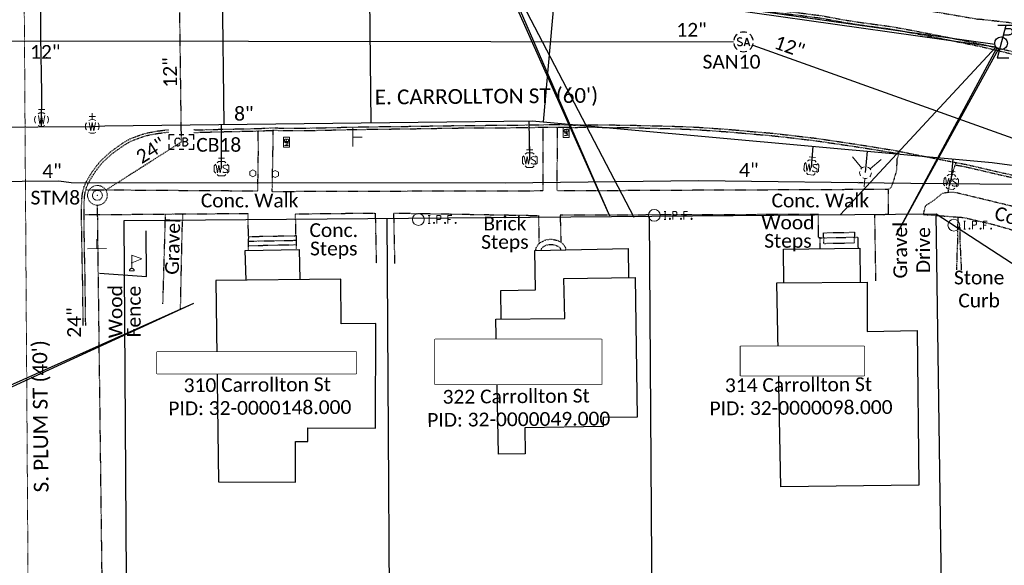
# Model space of a CAD drawing. Header units: feet. Extents: x 2296871 to 2305194, y 360020 to 364238.
# Tile 20 of 55: x 2302619 to 2302819, y 360897 to 361008. Entities that reach past the tile are written whole.
import ezdxf
from ezdxf.enums import TextEntityAlignment as Align

# ---------------------------------------------------------------- set-up
doc = ezdxf.new("R2010")
doc.units = ezdxf.units.FT
doc.header["$MEASUREMENT"] = 0
doc.set_wipeout_variables(frame=1)
for name, pattern in [('DGN Style 2', [0.017105, 0.010263, -0.006842]), ('drainage01', [1.6, 0.85, -0.75]), ('fenceex', [0]), ('gasex', [0]), ('OhDOT_USTN1', [0.055, 0.014, -0.041]), ('OhDOT_USTN2', [0.11, 0.069, -0.041]), ('OhDOT_USTN3', [0.22, 0.165, -0.055]), ('OhDOT_USTN5', [0.11, 0.055, -0.055]), ('ohelecex', [0]), ('ohteleex', [0]), ('rowex', [0]), ('sanex', [0]), ('waterex', [0])]:
    doc.linetypes.add(name, pattern=pattern)
doc.layers.add('ALLIGNMENT_NOPLOT', color=1, linetype='DGN Style 2', lineweight=13, plot=False)
for name, color, linetype in [('BD_X_Building', 231, 'Continuous'), ('BD_X_Porch_or_Deck', 7, 'Continuous'), ('DV_X_Property_Line', 7, 'Continuous'), ('PV_X_Curb', 120, 'OhDOT_USTN1'), ('PV_X_Driveway', 7, 'OhDOT_USTN5'), ('PV_X_EOP', 7, 'OhDOT_USTN3'), ('PV_X_Steps', 120, 'OhDOT_USTN1'), ('PV_X_Text', 7, 'Continuous'), ('PV_X_Walk', 120, 'OhDOT_USTN5'), ('RD_X_Cells', 7, 'Continuous'), ('RD_X_Fence', 230, 'fenceex'), ('RD_X_Text', 7, 'Continuous'), ('RW_X_Fee_RW', 6, 'rowex'), ('RW_X_Text', 7, 'Continuous'), ('SN_X_Public', 3, 'Continuous'), ('SN_X_Structure_Mount', 133, 'OhDOT_USTN2'), ('SV_X_Mon_Cells_Found', 7, 'Continuous'), ('SV_X_Text_Name', 7, 'Continuous'), ('SV_X_Text_Name_MASK', 7, 'Continuous'), ('UT_X_Electric_Cells', 1, 'Continuous'), ('UT_X_Gas', 2, 'gasex'), ('UT_X_Gas_Text', 7, 'Continuous'), ('UT_X_Overhead_Electric', 1, 'ohelecex'), ('UT_X_Overhead_Telecom', 30, 'ohteleex'), ('UT_X_Sanitary_Cells', 3, 'Continuous'), ('UT_X_Sanitary_Line', 3, 'sanex'), ('UT_X_Sanitary_Text', 7, 'Continuous'), ('UT_X_Water', 133, 'waterex'), ('UT_X_Water_Cells', 131, 'Continuous'), ('UT_X_Water_Text', 7, 'Continuous')]:
    doc.layers.add(name, color=color, linetype=linetype)
doc.layers.add('DR_X_Storm_REMOVED', color=253, linetype='OhDOT_USTN1', plot=False)
doc.layers.add('RD_X_Cells(Construction)', color=7, linetype='Continuous', lineweight=0)
doc.styles.add('Simplex Normal (0.14)', font='calibri.ttf', dxfattribs={"height": 0.14})
doc.styles.add('Straight Normal (0.14) Font 30', font='calibri.ttf', dxfattribs={"height": 0.14})
doc.styles.add('Straight-Normal', font='calibri.ttf', dxfattribs={"height": 0.14})

# ---------------------------------------------------------------- blocks, each defined once
blk = doc.blocks.new('smh')
at = {"linetype": 'Continuous', "flags": 128}
for points in [[(-0.33, 0.69), (-0.36, 0.71), (-0.4, 0.74), (-0.51, 0.78), (-0.65, 0.8), (-0.75, 0.8), (-0.79, 0.8), (-0.95, 0.76), (-1.09, 0.69), (-1.18, 0.59), (-1.2, 0.49), (-1.2, 0.41), (-1.18, 0.31), (-1.08, 0.22), (-0.38, -0.16), (-0.32, -0.21), (-0.29, -0.26), (-0.27, -0.33), (-0.27, -0.41), (-0.28, -0.48), (-0.29, -0.53), (-0.32, -0.6), (-0.34, -0.65), (-0.37, -0.69), (-0.41, -0.72), (-0.45, -0.75), (-0.5, -0.77), (-0.53, -0.79), (-0.65, -0.8), (-0.82, -0.8), (-0.94, -0.77), (-1.1, -0.69), (-1.2, -0.61)], [(0.21, -0.8), (0.71, 0.8), (1.2, -0.8)], [(1.08, -0.42), (0.34, -0.42)]]:
    blk.add_lwpolyline(points, dxfattribs=at)
at = {"linetype": 'Continuous'}
for start, end in [(70.0577, 110.1061), (130.0806, 170.0721), (10.0169, 50.0392), (190.0169, 230.0392), (250.0577, 290.0473), (310.0114, 350.0264)]:
    blk.add_arc((0, 0), 2, start, end, dxfattribs=at)
blk = doc.blocks.new('ODOT SANITARY MANHOLE')
blk.add_blockref('smh', (0, 0))
blk = doc.blocks.new('ODOT MISC MAILBOX')
at = {"color": 230, "linetype": 'Continuous', "lineweight": 13, "flags": 128}
blk.add_lwpolyline([(-0.1, 0.061), (0.1, 0.061), (0.1, -0.061), (-0.1, -0.061), (-0.1, 0.061)], close=True, dxfattribs=at)
for points in [[(-0.065, -0.04), (-0.065, 0.04), (-0.036, -0.04), (-0.008, 0.04), (-0.008, -0.04)], [(0.051, 0.003), (0.054, 0.007), (0.056, 0.009), (0.057, 0.01), (0.058, 0.012), (0.059, 0.014), (0.06, 0.016), (0.061, 0.02), (0.061, 0.022), (0.061, 0.025), (0.061, 0.029), (0.059, 0.032), (0.057, 0.034), (0.054, 0.037), (0.052, 0.038), (0.05, 0.039), (0.047, 0.04), (0.016, 0.04), (0.016, -0.04), (0.051, -0.04), (0.055, -0.037), (0.059, -0.034), (0.062, -0.029), (0.064, -0.024), (0.065, -0.018), (0.065, -0.014), (0.064, -0.01), (0.061, -0.005), (0.058, -0.001), (0.051, 0.003), (0.016, 0.003)]]:
    blk.add_lwpolyline(points, dxfattribs=at)
at = {"color": 230, "linetype": 'Continuous', "lineweight": 30}
blk.add_point((0, 0), dxfattribs=at)
blk = doc.blocks.new('SGN1P_anno')
at = {"layer": 'SN_X_Public', "color": 3, "linetype": 'Continuous', "lineweight": 0}
for p, q in [((0, 0), (-0.96, 0)), ((0, 0.96), (0, -0.96))]:
    blk.add_line(p, q, dxfattribs=at)
blk = doc.blocks.new('WSS')
at = {"layer": 'UT_X_Water_Cells', "color": 133, "linetype": 'Continuous', "lineweight": 0}
for p, q in [((0.0318, 0.1058), (-0.0319, 0.1058)), ((0, 0.0741), (0, 0.1376)), ((0.0202, 0.0083), (0.0553, -0.0101))]:
    blk.add_line(p, q, dxfattribs=at)
at = {"layer": 'UT_X_Water_Cells', "color": 133, "linetype": 'Continuous', "lineweight": 0, "flags": 128}
for points in [[(-0.0588, 0.0448), (-0.0741, 0.0297), (-0.0741, -0.0296), (-0.059, -0.0447)], [(-0.0554, 0.0355), (-0.0413, -0.0408), (-0.0272, 0.0355), (-0.013, -0.0408), (0.0013, 0.0355)], [(0.0448, 0.0588), (0.0296, 0.0741), (-0.0297, 0.0741), (-0.0448, 0.059)], [(0.0588, -0.0447), (0.074, -0.0296), (0.074, 0.0297), (0.0588, 0.0448)], [(-0.045, -0.0587), (-0.0297, -0.074), (0.0296, -0.074), (0.0448, -0.0588)]]:
    blk.add_lwpolyline(points, dxfattribs=at)
at = {"layer": 'UT_X_Water_Cells', "color": 133, "linetype": 'Continuous', "lineweight": 0, "extrusion": (0, 0, -1)}
for centre, radius, start, end in [((-0.0277, 0.0195), 0.0135, 303.63245, 53.74127), ((-0.0388, -0.0047), 0.04, 61.34633, 118.65367), ((-0.0372, -0.0091), 0.0316, 235.60372, 316.33053), ((-0.0438, -0.0225), 0.017, 132.06416, 228.51167)]:
    blk.add_arc(centre, radius, start, end, dxfattribs=at)
blk = doc.blocks.new('FH')
at = {"layer": 'UT_X_Water_Cells', "color": 133, "linetype": 'Continuous', "lineweight": 0}
for p, q in [((0.0599, 0.1032), (-0.0601, 0.1032)), ((-0.0001, 0.0602), (-0.0001, 0.1462)), ((-0.0423, -0.0424), (-0.1463, -0.1463)), ((0.0423, -0.0424), (0.1462, -0.1463))]:
    blk.add_line(p, q, dxfattribs=at)
for start, end in [(140.02099, 184.06293), (68.13946, 112.03798), (356.01648, 39.98885), (211.87877, 255.84793), (283.82389, 329.90967)]:
    blk.add_arc((0, 0), 0.06, start, end, dxfattribs=at)
blk = doc.blocks.new('WGV')
at = {"layer": 'UT_X_Water_Cells', "color": 133, "linetype": 'Continuous', "lineweight": 0}
for p, q in [((0.0318, 0.1018), (-0.0318, 0.1018)), ((0, 0.07), (0, 0.1336))]:
    blk.add_line(p, q, dxfattribs=at)
at = {"layer": 'UT_X_Water_Cells', "color": 133, "linetype": 'Continuous', "lineweight": 0, "flags": 128}
blk.add_lwpolyline([(-0.0318, 0.041), (-0.0159, -0.0452), (0, 0.041), (0.016, -0.0452), (0.0318, 0.041)], dxfattribs=at)
at = {"layer": 'UT_X_Water_Cells', "color": 133, "linetype": 'Continuous', "lineweight": 0, "extrusion": (0, 0, -1)}
blk.add_arc((0, 0.0001), 0.07, 330.01836, 29.98164, dxfattribs=at)
at = {"layer": 'UT_X_Water_Cells', "color": 133, "linetype": 'Continuous', "lineweight": 0}
for start, end in [(60.01836, 120.01574), (330.01836, 29.98164), (239.98426, 299.98164)]:
    blk.add_arc((0, 0.0001), 0.07, start, end, dxfattribs=at)
blk = doc.blocks.new('FLAGP_anno')
at = {"layer": 'RD_X_Cells', "color": 1, "linetype": 'Continuous', "lineweight": 0}
for p, q in [((0, -0.055), (0, 0.08)), ((0, 0.08), (0.1, 0.04)), ((0.1, 0.04), (0, 0)), ((-0.025, -0.08), (0.025, -0.08))]:
    blk.add_line(p, q, dxfattribs=at)
blk.add_arc((0, -0.08), 0.025, 0, 180, dxfattribs=at)
at = {"layer": 'RD_X_Cells(Construction)', "color": 1, "linetype": 'Continuous', "lineweight": 30}
blk.add_point((0, 0), dxfattribs=at)
blk = doc.blocks.new('POST_anno')
at = {"layer": 'RD_X_Cells', "color": 30, "linetype": 'Continuous', "lineweight": 0, "flags": 128}
blk.add_lwpolyline([(-0.779, -0.45), (0, -0.9), (0.779, -0.45), (0.779, 0.45), (0, 0.9), (-0.779, 0.45), (-0.779, -0.45)], dxfattribs=at)
blk = doc.blocks.new('TLPW')
at = {"linetype": 'Continuous'}
for p, q in [((0.0482, 0.18), (-0.0402, -0.15)), ((0.1282, 0.18), (-0.0318, 0.18)), ((0.0402, 0.15), (0.0827, 0.15)), ((0.0231, 0.0863), (0.0827, 0.0863)), ((0.0798, -0.15), (-0.0402, -0.15))]:
    blk.add_line(p, q, dxfattribs=at)
blk.add_circle((0, 0), 0.065, dxfattribs=at)
at = {"linetype": 'Continuous', "extrusion": (0, 0, -1)}
blk.add_arc((-0.0833, 0.1181), 0.0319, 88.8767, 271.1233, dxfattribs=at)
blk = doc.blocks.new('ODOT ELEC TELE LIGHT POLE')
blk.add_blockref('TLPW', (0, 0))
blk = doc.blocks.new('IPF')
at = {"layer": 'SV_X_Mon_Cells_Found', "color": 7, "linetype": 'Continuous', "lineweight": 0, "flags": 128}
for points in [[(0.1007, 0.04), (0.1184, 0.04)], [(0.1095, -0.04), (0.1095, 0.04)], [(0.1878, -0.04), (0.1878, 0.04), (0.2143, 0.04), (0.217, 0.0394), (0.2209, 0.0381), (0.2225, 0.0368), (0.2242, 0.0356), (0.2264, 0.0324), (0.228, 0.0293), (0.2291, 0.0242), (0.2291, 0.0167), (0.2286, 0.0142), (0.2275, 0.0104), (0.2253, 0.006), (0.2231, 0.0041), (0.2214, 0.0028), (0.2187, 0.0016), (0.2143, 0.0009), (0.1878, 0.0009)], [(0.3383, 0.04), (0.3002, 0.04), (0.3002, -0.04)], [(0.3002, 0.0009), (0.3272, 0.0009)], [(0.1007, -0.04), (0.1184, -0.04)], [(0.1575, -0.0293), (0.1602, -0.0293), (0.1619, -0.0305), (0.1635, -0.0331), (0.1635, -0.0362), (0.1619, -0.0387), (0.1602, -0.04), (0.1575, -0.04), (0.1558, -0.0387), (0.1542, -0.0362), (0.1542, -0.0331), (0.1558, -0.0305), (0.1575, -0.0293)], [(0.2699, -0.0293), (0.2727, -0.0293), (0.2743, -0.0305), (0.276, -0.0331), (0.276, -0.0362), (0.2743, -0.0387), (0.2727, -0.04), (0.2699, -0.04), (0.2683, -0.0387), (0.2666, -0.0362), (0.2666, -0.0331), (0.2683, -0.0305), (0.2699, -0.0293)], [(0.3774, -0.0293), (0.3801, -0.0293), (0.3818, -0.0305), (0.3835, -0.0331), (0.3835, -0.0362), (0.3818, -0.0387), (0.3801, -0.04), (0.3774, -0.04), (0.3757, -0.0387), (0.3741, -0.0362), (0.3741, -0.0331), (0.3757, -0.0305), (0.3774, -0.0293)]]:
    blk.add_lwpolyline(points, dxfattribs=at)
at = {"layer": 'SV_X_Mon_Cells_Found', "color": 7, "linetype": 'Continuous', "lineweight": 0}
blk.add_circle((0, 0), 0.06, dxfattribs=at)

msp = doc.modelspace()

# ---------------------------------------------------------------- linework, layer by layer
at = {"layer": 'ALLIGNMENT_NOPLOT'}
msp.add_lwpolyline([(2302618.61, 361141.06), (2302621.94, 360634.45)], dxfattribs=at)
at = {"layer": 'BD_X_Building'}
for points in [[(2302677.07, 360922.03), (2302677.07, 360924.79), (2302690.82, 360924.76), (2302690.85, 360945.99), (2302683.85, 360945.93), (2302683.75, 360954.98), (2302658.37, 360954.73), (2302658.91, 360913.82), (2302674.55, 360913.79), (2302674.56, 360922.03)], [(2302743.99, 360926.98), (2302737.02, 360926.88), (2302737.05, 360925.06), (2302721.11, 360924.82), (2302721.19, 360919.54), (2302715.77, 360919.44), (2302715.25, 360946.84), (2302729.28, 360947.01), (2302729.09, 360955.1), (2302743.57, 360955.36)], [(2302801.14, 360913.16), (2302773.12, 360912.86), (2302772.35, 360954.27), (2302790.65, 360954.41), (2302790.71, 360944.35), (2302800.8, 360944.54), (2302801.14, 360913.16)]]:
    msp.add_lwpolyline(points, close=True, dxfattribs=at)
at = {"layer": 'BD_X_Porch_or_Deck'}
for points in [[(2302664.52, 360954.79), (2302664.36, 360960.84), (2302675.34, 360961.04), (2302675.43, 360954.9)], [(2302716.33, 360946.85), (2302716.29, 360952.7), (2302723.3, 360952.83), (2302723.19, 360960.84), (2302742.13, 360961.19), (2302742.2, 360955.34)], [(2302773.78, 360954.28), (2302773.68, 360961.07), (2302789.18, 360961.28), (2302789.24, 360954.4)]]:
    msp.add_lwpolyline(points, dxfattribs=at)
at = {"layer": 'DR_X_Storm_REMOVED', "linetype": 'Continuous'}
for p, q in [((2302648.9, 360984.38), (2302649.9, 360984.38)), ((2302648.9, 360983.38), (2302648.9, 360984.38)), ((2302650.9, 360984.38), (2302651.9, 360984.37)), ((2302652.9, 360984.37), (2302653.9, 360984.37)), ((2302653.9, 360983.37), (2302653.9, 360984.37)), ((2302648.9, 360981.38), (2302648.9, 360982.38)), ((2302652.31, 360983.65), (2302651.67, 360983.65)), ((2302651.67, 360983.65), (2302651.67, 360982.05)), ((2302651.67, 360982.93), (2302652.38, 360982.93)), ((2302653.9, 360981.37), (2302653.9, 360982.37)), ((2302648.9, 360981.38), (2302649.9, 360981.38)), ((2302650.9, 360981.38), (2302651.9, 360981.37)), ((2302651.67, 360982.05), (2302652.38, 360982.05)), ((2302652.9, 360981.37), (2302653.9, 360981.37))]:
    msp.add_line(p, q, dxfattribs=at)
at = {"layer": 'DR_X_Storm_REMOVED', "flags": 128}
for points in [[(2302651.4, 360982.87), (2302651.05, 361009.91)], [(2302636.02, 360973.07), (2302651.4, 360982.87)], [(2302637.06, 360750.55), (2302634.47, 360960.01)]]:
    msp.add_lwpolyline(points, dxfattribs=at)
at = {"layer": 'DR_X_Storm_REMOVED'}
msp.add_lwpolyline([(2302634.47, 360960.01), (2302634.35, 360970.01)], dxfattribs=at)
at = {"layer": 'DR_X_Storm_REMOVED', "linetype": 'drainage01', "lineweight": 0, "ltscale": 0.05}
for radius in [2, 1]:
    msp.add_circle((2302634.33, 360972.01), radius, dxfattribs=at)
at = {"layer": 'DR_X_Storm_REMOVED', "linetype": 'Continuous', "extrusion": (0, 0, -1)}
for centre, major_axis, start_param, end_param in [((2302651.96, 360982.88), (1.3, 1.3), 3.662296, 4.192502), ((2302650.67, 360983.17), (-0.359, 0.359), 5.874494, 8.26349), ((2302652.2, 360983.28), (0.279, 0.279), -0.488306, 1.888494), ((2302652.2, 360982.49), (0.332, 0.332), -0.400063, 1.971676)]:
    msp.add_ellipse(centre, major_axis=major_axis, ratio=1, start_param=start_param, end_param=end_param, dxfattribs=at)
at = {"layer": 'DR_X_Storm_REMOVED', "linetype": 'Continuous'}
msp.add_ellipse((2302650.67, 360982.58), major_axis=(0.359, 0.359), ratio=1, start_param=2.732085, end_param=5.12108, dxfattribs=at)
at = {"layer": 'DR_X_Storm_REMOVED', "linetype": 'Continuous', "lineweight": 0}
msp.add_point((2302634.33, 360972.01), dxfattribs=at)
at = {"layer": 'DV_X_Property_Line'}
msp.add_line((2302806.68, 360831.26), (2302804.72, 360968.29), dxfattribs=at)
for points in [[(2302693.08, 360967.35), (2302693.87, 360847.35)], [(2302746.41, 360967.8), (2302747.2, 360847.8)]]:
    msp.add_lwpolyline(points, dxfattribs=at)
at = {"layer": 'PV_X_Curb', "flags": 128}
for points in [[(2302653.45, 361010.46), (2302653.95, 361010.47), (2302663.14, 361010.69), (2302673.15, 361010.73), (2302676.14, 361010.72), (2302678.08, 361010.67), (2302684.59, 361010.62), (2302692.64, 361010.68), (2302699.67, 361010.74), (2302709.67, 361010.84), (2302711.97, 361010.84), (2302714.53, 361010.86), (2302717.73, 361010.82), (2302718.62, 361010.84), (2302726.61, 361010.96), (2302730.42, 361010.99), (2302732.64, 361010.97), (2302735.95, 361010.97), (2302738.63, 361010.86), (2302739.94, 361010.84), (2302742.33, 361010.85), (2302743.72, 361010.91), (2302748.6, 361010.91), (2302751.54, 361010.86), (2302753.57, 361010.85), (2302756.98, 361010.69), (2302759.69, 361010.57), (2302762.56, 361010.48), (2302763.99, 361010.4), (2302766.45, 361010.22), (2302767.41, 361010.14), (2302768.95, 361009.97), (2302770.92, 361009.74), (2302773.45, 361009.48), (2302776.66, 361009.1), (2302779.59, 361008.72), (2302781.16, 361008.53), (2302782.21, 361008.34), (2302784.46, 361007.92), (2302785.3, 361007.77), (2302786.51, 361007.56), (2302787.9, 361007.34), (2302789.62, 361007.08), (2302794.87, 361006.38), (2302796.61, 361006.1), (2302796.86, 361006.05), (2302800.1, 361005.46), (2302809.09, 361003.69), (2302813.66, 361002.76), (2302816.99, 361001.98), (2302819.29, 361001.44), (2302819.62, 361001.34), (2302820.02, 361001.25), (2302823.88, 361000.33), (2302832.84, 360998.22), (2302836.64, 360997.19), (2302837.84, 360996.93), (2302838.89, 360996.6), (2302839.44, 360996.37), (2302844.34, 360994.86), (2302848.27, 360993.71), (2302851.06, 360992.81), (2302855.02, 360991.5), (2302859.53, 360990.04), (2302861.18, 360989.45), (2302862.81, 360988.8), (2302865.62, 360987.74), (2302869.44, 360986.21), (2302878.14, 360982.74), (2302882.65, 360980.92), (2302888.02, 360978.87), (2302893.3, 360976.9), (2302900.64, 360974.28), (2302904.41, 360972.95), (2302905.21, 360972.66), (2302907.1, 360972.03), (2302912.18, 360970.36), (2302914.34, 360969.66), (2302916.98, 360968.81), (2302921.01, 360967.67), (2302925.42, 360966.4), (2302927.34, 360965.84), (2302928.91, 360965.43), (2302931.86, 360964.72), (2302936.03, 360963.72), (2302938.96, 360963.03), (2302942.54, 360962.31), (2302948.25, 360961.27), (2302951.97, 360960.59), (2302953.65, 360960.37), (2302955.27, 360960.2), (2302959.6, 360959.64), (2302960.36, 360959.63), (2302961.81, 360959.78), (2302962.99, 360959.98), (2302963.99, 360960.17), (2302965.55, 360960.57), (2302966.65, 360961), (2302967.58, 360961.41), (2302968.73, 360962.04), (2302970.08, 360962.99), (2302971.58, 360964.45), (2302972.43, 360965.62), (2302973.98, 360967.56), (2302974.69, 360968.89), (2302975.21, 360970.21), (2302975.45, 360971.73), (2302975.67, 360972.86), (2302975.77, 360973.55), (2302975.82, 360973.97), (2302975.86, 360974.44), (2302975.89, 360975.16), (2302975.9, 360975.83), (2302975.93, 360976.22), (2302975.95, 360977.08), (2302975.92, 360979.4), (2302975.83, 360988.67), (2302975.8, 360994.84), (2302975.73, 361004.85), (2302975.74, 361007.92), (2302975.72, 361011)], [(2302653.46, 361009.96), (2302653.96, 361009.97), (2302663.15, 361010.19), (2302673.15, 361010.23), (2302676.14, 361010.22), (2302678.08, 361010.17), (2302684.59, 361010.12), (2302692.64, 361010.18), (2302699.67, 361010.24), (2302709.67, 361010.34), (2302711.97, 361010.34), (2302714.53, 361010.36), (2302717.73, 361010.32), (2302718.63, 361010.34), (2302726.62, 361010.46), (2302730.42, 361010.49), (2302732.64, 361010.47), (2302735.94, 361010.47), (2302738.61, 361010.36), (2302739.94, 361010.34), (2302742.34, 361010.35), (2302743.73, 361010.41), (2302748.6, 361010.41), (2302751.53, 361010.36), (2302753.56, 361010.35), (2302756.96, 361010.19), (2302759.67, 361010.07), (2302762.54, 361009.98), (2302763.96, 361009.9), (2302766.41, 361009.73), (2302767.36, 361009.64), (2302768.89, 361009.47), (2302770.87, 361009.24), (2302773.4, 361008.99), (2302776.6, 361008.61), (2302779.53, 361008.22), (2302781.09, 361008.04), (2302782.12, 361007.85), (2302784.37, 361007.43), (2302785.21, 361007.28), (2302786.43, 361007.07), (2302787.82, 361006.84), (2302789.55, 361006.58), (2302794.79, 361005.88), (2302796.53, 361005.6), (2302796.77, 361005.56), (2302800, 361004.97), (2302808.99, 361003.2), (2302813.55, 361002.27), (2302816.88, 361001.49), (2302819.15, 361000.96), (2302819.49, 361000.85), (2302819.91, 361000.76), (2302823.77, 360999.85), (2302832.71, 360997.73), (2302836.53, 360996.7), (2302837.71, 360996.45), (2302838.72, 360996.13), (2302839.27, 360995.9), (2302844.2, 360994.38), (2302848.12, 360993.23), (2302850.9, 360992.34), (2302854.86, 360991.03), (2302859.37, 360989.57), (2302861, 360988.98), (2302862.63, 360988.34), (2302865.44, 360987.28), (2302869.26, 360985.74), (2302877.95, 360982.28), (2302882.47, 360980.45), (2302887.84, 360978.4), (2302893.13, 360976.43), (2302900.48, 360973.81), (2302904.24, 360972.48), (2302905.05, 360972.19), (2302906.94, 360971.56), (2302912.02, 360969.89), (2302914.18, 360969.19), (2302916.84, 360968.33), (2302920.87, 360967.19), (2302925.28, 360965.92), (2302927.21, 360965.36), (2302928.78, 360964.94), (2302931.74, 360964.23), (2302935.91, 360963.23), (2302938.86, 360962.54), (2302942.44, 360961.82), (2302948.16, 360960.78), (2302951.89, 360960.1), (2302953.59, 360959.87), (2302955.21, 360959.7), (2302959.57, 360959.14), (2302960.38, 360959.13), (2302961.88, 360959.29), (2302963.07, 360959.49), (2302964.1, 360959.68), (2302965.7, 360960.09), (2302966.84, 360960.54), (2302967.81, 360960.96), (2302968.99, 360961.62), (2302970.4, 360962.61), (2302971.96, 360964.12), (2302972.83, 360965.31), (2302974.4, 360967.29), (2302975.14, 360968.68), (2302975.69, 360970.08), (2302975.94, 360971.64), (2302976.16, 360972.77), (2302976.26, 360973.48), (2302976.32, 360973.92), (2302976.36, 360974.42), (2302976.39, 360975.14), (2302976.4, 360975.81), (2302976.43, 360976.2), (2302976.45, 360977.08), (2302976.42, 360979.41), (2302976.33, 360988.67), (2302976.3, 360994.85), (2302976.23, 361004.85), (2302976.24, 361007.92), (2302976.22, 361011)], [(2302653.9, 360985.35), (2302653.94, 360985.35), (2302654.01, 360985.28), (2302658.59, 360985.41), (2302661.5, 360985.47), (2302666.87, 360985.58), (2302670.3, 360985.73), (2302670.9, 360985.73), (2302671.16, 360985.68), (2302677.48, 360985.68), (2302685.56, 360985.86), (2302690.94, 360985.95), (2302696.69, 360986.01), (2302699.76, 360986.06), (2302703.46, 360986.12), (2302706.28, 360986.16), (2302708.39, 360986.2), (2302711.88, 360986.22), (2302718.07, 360986.25), (2302723.25, 360986.32), (2302725.04, 360986.36), (2302725.23, 360986.38), (2302728.15, 360986.38), (2302730.99, 360986.31), (2302731.11, 360986.26), (2302731.76, 360986.32), (2302735.02, 360986.33), (2302738.72, 360986.31), (2302743.75, 360986.23), (2302749.19, 360986.09), (2302753.13, 360985.98), (2302756.15, 360985.85), (2302758.16, 360985.71), (2302761.88, 360985.45), (2302764.23, 360985.26), (2302767.28, 360984.97), (2302768.93, 360984.84), (2302770.26, 360984.73), (2302771.68, 360984.6), (2302773.75, 360984.36), (2302775.79, 360984.14), (2302777.73, 360983.89), (2302779.54, 360983.7), (2302781.31, 360983.45), (2302787.31, 360982.57), (2302791.4, 360981.93), (2302794.62, 360981.4), (2302796.35, 360981.13), (2302797.13, 360980.95)], [(2302631.45, 360945.61), (2302631.32, 360955.64), (2302631.2, 360961.04), (2302631.15, 360964.86), (2302631.12, 360966.04), (2302631.12, 360969.96), (2302631.15, 360970.84), (2302631.19, 360971.41), (2302631.22, 360971.78), (2302631.29, 360972.39), (2302631.45, 360973.09), (2302631.66, 360973.84), (2302631.96, 360974.56), (2302632.4, 360975.37), (2302633.28, 360976.78), (2302633.57, 360977.19), (2302634.23, 360978.07), (2302635.16, 360979.2), (2302637.01, 360980.85), (2302639.34, 360982.53), (2302641.15, 360983.59), (2302641.65, 360983.74), (2302642.53, 360984.1), (2302642.93, 360984.25), (2302644.46, 360984.7), (2302646.46, 360985.07), (2302647.44, 360985.19), (2302648.41, 360985.32), (2302648.9, 360985.33)], [(2302631.95, 360945.61), (2302631.82, 360955.65), (2302631.7, 360961.05), (2302631.65, 360964.87), (2302631.62, 360966.05), (2302631.62, 360969.95), (2302631.65, 360970.82), (2302631.69, 360971.37), (2302631.71, 360971.74), (2302631.79, 360972.31), (2302631.93, 360972.97), (2302632.14, 360973.67), (2302632.41, 360974.35), (2302632.83, 360975.12), (2302633.7, 360976.51), (2302633.97, 360976.9), (2302634.62, 360977.77), (2302635.52, 360978.85), (2302637.32, 360980.46), (2302639.62, 360982.11), (2302641.35, 360983.13), (2302641.82, 360983.27), (2302642.71, 360983.63), (2302643.09, 360983.77), (2302644.58, 360984.22), (2302646.54, 360984.58), (2302647.51, 360984.7), (2302648.44, 360984.82), (2302648.9, 360984.83)], [(2302653.9, 360984.78), (2302658.6, 360984.91), (2302661.51, 360984.97), (2302666.89, 360985.08), (2302670.31, 360985.23), (2302670.85, 360985.23), (2302671.12, 360985.18), (2302677.49, 360985.18), (2302685.57, 360985.36), (2302690.95, 360985.45), (2302696.7, 360985.51), (2302699.76, 360985.56), (2302703.46, 360985.62), (2302706.29, 360985.66), (2302708.4, 360985.7), (2302711.88, 360985.72), (2302718.07, 360985.75), (2302723.25, 360985.82), (2302725.08, 360985.86), (2302725.26, 360985.88), (2302728.14, 360985.88), (2302730.89, 360985.81), (2302731.04, 360985.75), (2302731.79, 360985.82), (2302735.02, 360985.83), (2302738.72, 360985.81), (2302743.74, 360985.73), (2302749.18, 360985.59), (2302753.11, 360985.48), (2302756.12, 360985.35), (2302758.13, 360985.21), (2302761.84, 360984.95), (2302764.19, 360984.76), (2302767.24, 360984.48), (2302768.89, 360984.34), (2302770.22, 360984.24), (2302771.63, 360984.1), (2302773.69, 360983.87), (2302775.74, 360983.64), (2302777.67, 360983.4), (2302779.48, 360983.2), (2302781.24, 360982.95), (2302787.24, 360982.07), (2302791.32, 360981.44), (2302794.54, 360980.91), (2302796.25, 360980.64), (2302797.03, 360980.46), (2302797.04, 360980.46)], [(2302808.69, 360978.68), (2302809.43, 360978.55), (2302809.6, 360978.52), (2302810.62, 360978.32), (2302814.37, 360977.46), (2302819.18, 360976.36), (2302822.4, 360975.68), (2302823.91, 360975.31), (2302825.73, 360974.76), (2302826.56, 360974.48), (2302828.15, 360973.99), (2302831.51, 360972.98), (2302831.63, 360972.94), (2302833.17, 360972.53), (2302837.61, 360971.27), (2302840.48, 360970.38), (2302842.94, 360969.59), (2302845.12, 360968.85), (2302845.45, 360968.78), (2302846.57, 360968.43), (2302848.36, 360967.83), (2302849.45, 360967.45), (2302851.75, 360966.61), (2302852.67, 360966.24), (2302854.96, 360965.39), (2302855.73, 360965.1), (2302857.51, 360964.46), (2302860.17, 360963.45), (2302862.37, 360962.59), (2302867.88, 360960.41), (2302869.65, 360959.71), (2302875.02, 360957.42), (2302879.81, 360955.3), (2302883.61, 360953.55), (2302887.73, 360951.54), (2302889.51, 360950.7), (2302891.59, 360949.67), (2302892.82, 360949.09), (2302895.28, 360947.8), (2302900.1, 360945.27), (2302903.32, 360943.56), (2302906.22, 360941.91), (2302909.03, 360940.3), (2302911.56, 360938.85), (2302913.54, 360937.69), (2302915.95, 360936.2), (2302918.71, 360934.46), (2302923.41, 360931.5), (2302927.94, 360928.47), (2302931.01, 360926.42), (2302932.61, 360925.3), (2302934.43, 360924.01), (2302936.64, 360922.33), (2302939.02, 360920.54), (2302940.15, 360919.67), (2302940.98, 360919.04), (2302943.67, 360916.96), (2302946.69, 360914.64), (2302949.78, 360912.29), (2302952.1, 360910.51), (2302952.7, 360910), (2302954.41, 360908.35), (2302957.04, 360905.96), (2302957.74, 360905.23), (2302958.05, 360904.84), (2302958.37, 360904.45), (2302958.75, 360904.2), (2302959.79, 360903.11), (2302960.76, 360902.16), (2302960.83, 360902.08), (2302961.12, 360901.79), (2302961.89, 360900.92), (2302963.34, 360899.3), (2302964.36, 360898.15), (2302966.26, 360895.68), (2302967.84, 360893.37), (2302968.43, 360892.03), (2302968.77, 360890.85), (2302968.98, 360889.41), (2302969, 360888.32), (2302969, 360887.53), (2302968.93, 360886.46), (2302968.8, 360885.09), (2302968.75, 360884.72), (2302968.72, 360884.17)], [(2302808.53, 360978.2), (2302808.54, 360978.19), (2302809.34, 360978.06), (2302809.51, 360978.03), (2302810.52, 360977.83), (2302814.26, 360976.97), (2302819.07, 360975.87), (2302822.29, 360975.19), (2302823.77, 360974.83), (2302825.58, 360974.28), (2302826.4, 360974), (2302828.01, 360973.51), (2302831.36, 360972.51), (2302831.49, 360972.46), (2302833.03, 360972.05), (2302837.46, 360970.79), (2302840.33, 360969.9), (2302842.78, 360969.12), (2302844.98, 360968.37), (2302845.32, 360968.3), (2302846.41, 360967.95), (2302848.2, 360967.35), (2302849.29, 360966.98), (2302851.58, 360966.14), (2302852.49, 360965.77), (2302854.79, 360964.92), (2302855.55, 360964.63), (2302857.34, 360963.99), (2302859.99, 360962.98), (2302862.18, 360962.13), (2302867.7, 360959.94), (2302869.46, 360959.24), (2302874.82, 360956.96), (2302879.6, 360954.85), (2302883.39, 360953.09), (2302887.51, 360951.09), (2302889.3, 360950.25), (2302891.37, 360949.22), (2302892.6, 360948.64), (2302895.05, 360947.36), (2302899.87, 360944.83), (2302903.07, 360943.12), (2302905.97, 360941.47), (2302908.78, 360939.86), (2302911.31, 360938.42), (2302913.28, 360937.26), (2302915.68, 360935.78), (2302918.44, 360934.04), (2302923.14, 360931.08), (2302927.66, 360928.05), (2302930.72, 360926), (2302932.33, 360924.89), (2302934.13, 360923.61), (2302936.34, 360921.93), (2302938.72, 360920.14), (2302939.85, 360919.27), (2302940.68, 360918.65), (2302943.36, 360916.57), (2302946.38, 360914.24), (2302949.47, 360911.89), (2302951.78, 360910.12), (2302952.36, 360909.63), (2302954.07, 360907.99), (2302956.69, 360905.6), (2302957.36, 360904.9), (2302957.67, 360904.53), (2302958.03, 360904.08), (2302958.43, 360903.82), (2302959.44, 360902.76), (2302960.4, 360901.82), (2302960.46, 360901.75), (2302960.76, 360901.45), (2302961.52, 360900.59), (2302962.97, 360898.97), (2302963.98, 360897.83), (2302965.85, 360895.39), (2302967.4, 360893.13), (2302967.96, 360891.86), (2302968.28, 360890.75), (2302968.48, 360889.36), (2302968.5, 360888.32), (2302968.5, 360887.55), (2302968.43, 360886.5), (2302968.31, 360885.15), (2302968.25, 360884.77), (2302968.25, 360884.74)]]:
    msp.add_lwpolyline(points, dxfattribs=at)
at = {"layer": 'PV_X_Driveway', "flags": 128}
for points in [[(2302797.13, 360980.95), (2302796.98, 360980.18), (2302796.73, 360979.34), (2302796.59, 360976.86), (2302796.16, 360975.48), (2302795.61, 360973.74), (2302795.01, 360973.21)], [(2302808.69, 360978.68), (2302808.09, 360976.83), (2302807.46, 360974.66), (2302807.06, 360972.59)], [(2302809.1, 360965.58), (2302809.18, 360967.6)]]:
    msp.add_lwpolyline(points, dxfattribs=at)
at = {"layer": 'PV_X_EOP', "flags": 128}
for points in [[(2302797.14, 360980.95), (2302806.45, 360979.12), (2302808.63, 360978.69), (2302808.69, 360978.68)], [(2302808.88, 360956.9), (2302809.01, 360961.1), (2302809.13, 360963.51), (2302809.1, 360965.58), (2302809.48, 360965.57), (2302809.47, 360963.5), (2302809.59, 360961.07), (2302809.8, 360956.82)]]:
    msp.add_lwpolyline(points, dxfattribs=at)
at = {"layer": 'PV_X_Steps', "flags": 128}
for points in [[(2302781.14, 360961.17), (2302781.11, 360963.41), (2302781.8, 360963.42), (2302781.8, 360964.42), (2302788.07, 360964.52), (2302788.08, 360963.48), (2302788.76, 360963.5), (2302788.82, 360961.27)], [(2302723.38, 360960.84), (2302723.4, 360961.05), (2302723.49, 360961.41), (2302723.67, 360961.74), (2302723.88, 360962.03), (2302724.18, 360962.31), (2302724.54, 360962.55), (2302725.04, 360962.82), (2302725.56, 360963.02), (2302726.12, 360963.1), (2302726.56, 360963.11), (2302727.23, 360963), (2302727.85, 360962.82), (2302728.54, 360962.45), (2302729.02, 360962.04), (2302729.31, 360961.58), (2302729.43, 360961.16), (2302729.45, 360960.95)], [(2302788.08, 360963.48), (2302788.08, 360963.45), (2302781.8, 360963.34), (2302781.8, 360963.42)], [(2302781.8, 360963.34), (2302781.82, 360962.26), (2302788.09, 360962.37), (2302788.08, 360963.45)], [(2302724.43, 360960.86), (2302724.5, 360961.11), (2302724.63, 360961.35), (2302724.88, 360961.57), (2302725.23, 360961.78), (2302725.7, 360961.97), (2302726.25, 360962.06), (2302726.75, 360962.05), (2302727.28, 360961.92), (2302727.76, 360961.76), (2302728.14, 360961.51), (2302728.32, 360961.27), (2302728.43, 360960.93)]]:
    msp.add_lwpolyline(points, dxfattribs=at)
at = {"layer": 'PV_X_Steps'}
for points in [[(2302664.99, 360960.86), (2302665.06, 360963.65), (2302674.68, 360963.83), (2302674.73, 360961.03)], [(2302665.03, 360962.71), (2302674.7, 360962.89)], [(2302665.01, 360961.8), (2302674.71, 360962.01)]]:
    msp.add_lwpolyline(points, dxfattribs=at)
at = {"layer": 'PV_X_Walk', "flags": 128}
for points in [[(2302778.89, 361013.74), (2302784.62, 361012.74), (2302793.93, 361011.1), (2302803.71, 361009.41), (2302813.36, 361007.75), (2302813.37, 361007.82), (2302819.08, 361007.18), (2302819.11, 361007.2), (2302823.25, 361006.28), (2302828.28, 361005.17), (2302834.62, 361003.76)], [(2302666.9, 360985.08), (2302666.97, 360981.72), (2302666.84, 360972.86), (2302656.84, 360972.92), (2302646.84, 360972.99), (2302636.85, 360973.06), (2302631.97, 360973.09)], [(2302724.81, 360985.88), (2302724.81, 360975.88), (2302724.81, 360972.9), (2302714.82, 360972.87), (2302704.82, 360972.85), (2302694.83, 360972.82), (2302684.84, 360972.79), (2302674.84, 360972.76), (2302669.84, 360972.75), (2302670.02, 360982.74), (2302670.06, 360985.22)], [(2302792.45, 360954.68), (2302792.4, 360958.15), (2302792.23, 360968.15), (2302795.03, 360968.16), (2302795.01, 360973.21), (2302785.04, 360973.16), (2302775.07, 360973.12), (2302765.09, 360973.07), (2302755.12, 360973.03), (2302745.14, 360972.98), (2302735.17, 360972.93), (2302727.69, 360972.9), (2302727.78, 360982.9), (2302727.81, 360985.87)], [(2303015.99, 360843.13), (2303007.88, 360848.97), (2303007.15, 360849.5), (2302999.19, 360855.55), (2302991.24, 360861.6), (2302990.61, 360862.08), (2302987.17, 360864.49), (2302980.69, 360869.77), (2302978.17, 360872.21), (2302975.57, 360875.33), (2302973.36, 360878.12), (2302968.65, 360884.26), (2302962.21, 360891.9), (2302960.11, 360894.4), (2302953.12, 360901.66), (2302945.6, 360908.24), (2302941.98, 360911.4), (2302939.86, 360912.92), (2302933.19, 360917.65), (2302925, 360923.34), (2302924.55, 360923.65), (2302916.35, 360929.35), (2302916.16, 360929.48), (2302908.07, 360934.13), (2302899.32, 360938.92), (2302893.88, 360941.9), (2302885.6, 360946.22), (2302876.87, 360950.47), (2302867.59, 360954.07), (2302866.05, 360954.67), (2302857.12, 360958.13), (2302853.91, 360959.38), (2302844.5, 360962.62), (2302842.59, 360963.28), (2302833.07, 360966.24), (2302832.43, 360966.44), (2302822.93, 360969.11), (2302813.24, 360971.46), (2302808.75, 360972.54), (2302807.25, 360972.63), (2302805.83, 360972.35), (2302804.43, 360971.15), (2302802.47, 360969.84), (2302802.04, 360968.15), (2302806.27, 360967.82), (2302810.31, 360967.51), (2302816.24, 360966.12), (2302821.92, 360964.49), (2302831.51, 360961.73), (2302839.27, 360959.5), (2302843.42, 360958.11), (2302852.82, 360954.69), (2302855.14, 360953.84), (2302864.45, 360950.17), (2302872, 360947.2), (2302879.5, 360943.88), (2302885.08, 360941.18), (2302893.89, 360936.45), (2302897.06, 360934.75), (2302897.91, 360933.69), (2302898.38, 360932.65), (2302898.66, 360931.43), (2302898.97, 360928.37)], [(2302631.62, 360968.09), (2302641.66, 360968.16), (2302647.8, 360968.21), (2302657.79, 360968.29), (2302664.86, 360968.35), (2302664.94, 360963.64), (2302665.06, 360963.65)], [(2302674.66, 360963.83), (2302674.57, 360968.26), (2302690.75, 360968.42), (2302690.97, 360958.21)], [(2302694.76, 360958.2), (2302694.55, 360968.19), (2302694.54, 360968.42), (2302704.53, 360968.25), (2302714.51, 360968.08), (2302723.91, 360967.92), (2302724.03, 360962.17)], [(2302647.64, 360949.99), (2302648.16, 360968.21)], [(2302651.21, 360948.84), (2302651.55, 360965), (2302651.71, 360968.24)], [(2302781.11, 360963.41), (2302780.8, 360963.4), (2302780.8, 360968.12), (2302778.18, 360968.11), (2302768.21, 360968.09), (2302758.24, 360968.06), (2302748.26, 360968.03), (2302738.29, 360968), (2302728.32, 360967.98), (2302728.45, 360962.5)]]:
    msp.add_lwpolyline(points, dxfattribs=at)
at = {"layer": 'RD_X_Fence', "flags": 128}
msp.add_lwpolyline([(2302634.78, 360956.23), (2302644.29, 360955.52), (2302644.23, 360964.79)], dxfattribs=at)
at = {"layer": 'RW_X_Fee_RW'}
for points in [[(2302639.75, 360966.91), (2302804.72, 360968.29)], [(2302641.86, 360646.26), (2302639.75, 360966.91)]]:
    msp.add_lwpolyline(points, dxfattribs=at)
at = {"layer": 'RW_X_Fee_RW', "flags": 128}
msp.add_lwpolyline([(2302804.72, 360968.29), (2302979.65, 360854.49, -0.010662), (2302988.43, 360848.51), (2303174.05, 360716.17), (2303189.85, 360708.74)], format="xyb", dxfattribs=at)
at = {"layer": 'SV_X_Text_Name_MASK'}
for points in [[(2302702.91, 360942.78), (2302736.74, 360942.78), (2302736.74, 360933.63), (2302702.91, 360933.63)], [(2302764.98, 360941.37), (2302790.09, 360941.37), (2302790.09, 360935.38), (2302764.98, 360935.38)], [(2302646.44, 360940.24), (2302686.89, 360940.24), (2302686.89, 360935.79), (2302646.44, 360935.79)]]:
    msp.add_lwpolyline(points, close=True, dxfattribs=at)
at = {"layer": 'UT_X_Gas', "flags": 128}
msp.add_lwpolyline([(2301785.07, 360965.84), (2301834.58, 360966.26), (2301890.96, 360965.66), (2301940.56, 360965.8), (2302089.03, 360970.48), (2302146.42, 360971.01), (2302218.43, 360971.17), (2302244.77, 360971.58), (2302336.27, 360972.95), (2302412.55, 360973.25), (2302484.74, 360973.72), (2302566.48, 360974.16), (2302601.93, 360974.79), (2302604.14, 360974.75), (2302626.51, 360974.99), (2302628.97, 360974.62), (2302717.16, 360974.52), (2302756.42, 360975.04), (2302799.52, 360974.51), (2302820.62, 360974.25), (2302893.5, 360942.02), (2302934.42, 360921.25), (2302951.33, 360915.32), (2302953.32, 360914.66), (2302988.71, 360910.65), (2302997.7, 360910.88), (2303008.44, 360913.73), (2303040.2, 360922.16), (2303083.87, 360922.34)], dxfattribs=at)
at = {"layer": 'UT_X_Overhead_Electric', "ltscale": 0.8, "flags": 128}
for points in [[(2302719.02, 361016.51), (2302816.59, 361002.73)], [(2302717.18, 361015.45), (2302738.33, 360967.82)], [(2302796.6, 360963.94), (2302817.01, 361001.92)], [(2302608.3, 360929.76), (2302653.89, 360950.15)]]:
    msp.add_lwpolyline(points, dxfattribs=at)
at = {"layer": 'UT_X_Overhead_Telecom', "ltscale": 0.77, "flags": 128}
for points in [[(2302717.72, 361015.33), (2302738.33, 360967.82)], [(2302718.31, 361015.47), (2302743.27, 360967.55)], [(2302718.88, 361016.02), (2302816.79, 361002.18)], [(2302816.82, 361002.12), (2302785.23, 360968.12)], [(2302796.6, 360963.94), (2302817.34, 361001.7)], [(2302608.6, 360929.33), (2302653.89, 360950.15)]]:
    msp.add_lwpolyline(points, dxfattribs=at)
at = {"layer": 'UT_X_Sanitary_Line', "flags": 128}
for points in [[(2302615.74, 361003.41), (2302763.55, 361003.18)], [(2302767.43, 361002.5), (2302983.24, 360925.38)]]:
    msp.add_lwpolyline(points, dxfattribs=at)
at = {"layer": 'UT_X_Water', "flags": 128}
for points in [[(2302622.97, 360985.94), (2302623.01, 360992.87), (2302622.85, 361004.12), (2302622.52, 361057.46)], [(2301588.16, 360971.57), (2301693.91, 360972.92), (2301741.31, 360974.09), (2301815.94, 360973.86), (2301817.06, 360977.05), (2301820.94, 360977.23), (2301821.85, 360973.92), (2301979.12, 360974.98), (2302179.16, 360983.42), (2302180.69, 360983.45), (2302239.19, 360983.93), (2302240.66, 360983.87), (2302265.44, 360983.9), (2302338.77, 360984.16), (2302401.55, 360984.8), (2302443.98, 360984.65), (2302501.33, 360985.4), (2302533.15, 360985.74), (2302577.98, 360985.63), (2302633.29, 360986.01), (2302635.83, 360986.11), (2302722.66, 360987.12), (2302816.05, 360978.7), (2302925.02, 360964.04), (2302931.11, 360963.52), (2303006.24, 360964.4)]]:
    msp.add_lwpolyline(points, dxfattribs=at)
at = {"layer": 'UT_X_Water'}
for points in [[(2302724.92, 360986.92), (2302727.46, 361015.05)], [(2302660.05, 360986.4), (2302659.73, 361014.1)], [(2302689.96, 360986.74), (2302689.66, 361012.14)], [(2302659.53, 360977.43), (2302659.53, 360986.39)], [(2302722.14, 360979.17), (2302722.04, 360987.11)], [(2302779.34, 360977.67), (2302779.73, 360981.98)], [(2302790.34, 360976.63), (2302790.73, 360980.98)], [(2302807.71, 360974.73), (2302808.13, 360979.41)]]:
    msp.add_lwpolyline(points, dxfattribs=at)

# ---------------------------------------------------------------- block references
at = {"xscale": 20, "yscale": 20, "zscale": 20}
msp.add_blockref('FLAGP_anno', (2302641.32, 360958.29), dxfattribs=at)
at = {"layer": 'RD_X_Cells', "xscale": 10.00000000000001, "yscale": 10.00000000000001, "zscale": 10.00000000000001, "rotation": 90.3181038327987}
for p in [(2302729.56, 360984.78), (2302672.73, 360982.8)]:
    msp.add_blockref('ODOT MISC MAILBOX', p, dxfattribs=at)
at = {"layer": 'SN_X_Public', "xscale": 1.999999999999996, "yscale": 1.999999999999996, "zscale": 1.999999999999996}
for p, rotation in [((2302686.21, 360983.83), 180.3826027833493), ((2302634.22, 360961.19), 270.6537050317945)]:
    msp.add_blockref('SGN1P_anno', p, dxfattribs=dict(at, rotation=rotation))
at = {"layer": 'SN_X_Structure_Mount', "xscale": 0.7999999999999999, "yscale": 0.7999999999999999, "zscale": 0.7999999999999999}
for p in [(2302665.9, 360976.46), (2302670.46, 360976.35)]:
    msp.add_blockref('POST_anno', p, dxfattribs=at)
at = {"layer": 'SV_X_Mon_Cells_Found', "xscale": 20, "yscale": 20, "zscale": 20}
for p in [(2302747.43, 360967.94), (2302699.52, 360967.11), (2302808.29, 360965.96)]:
    msp.add_blockref('IPF', p, dxfattribs=at)
at = {"layer": 'UT_X_Electric_Cells', "xscale": 20, "yscale": 20, "zscale": 20}
msp.add_blockref('ODOT ELEC TELE LIGHT POLE', (2302817.88, 361002.89), dxfattribs=at)
at = {"layer": 'UT_X_Sanitary_Cells'}
msp.add_blockref('ODOT SANITARY MANHOLE', (2302765.55, 361003.17), dxfattribs=at)
at = {"layer": 'UT_X_Water_Cells', "xscale": 20, "yscale": 20}
for name, p in [('WGV', (2302622.98, 360987.38)), ('WGV', (2302633.29, 360986.01)), ('WSS', (2302722.14, 360979.17)), ('WSS', (2302659.53, 360977.43))]:
    msp.add_blockref(name, p, dxfattribs=at)
for p, rotation in [((2302779.34, 360977.67), 354.846566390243), ((2302807.71, 360974.73), 354.8465664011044)]:
    msp.add_blockref('WSS', p, dxfattribs=dict(at, rotation=rotation))
at = {"layer": 'UT_X_Water_Cells', "xscale": 20, "yscale": 20, "zscale": 20, "rotation": 174.846566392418}
msp.add_blockref('FH', (2302790.34, 360976.63), dxfattribs=at)

# ---------------------------------------------------------------- texts
at = {"layer": 'DR_X_Storm_REMOVED', "char_height": 2.8, "attachment_point": 5, "style": 'Simplex Normal (0.14)'}
for s, insert, rotation in [('12"', (2302649.07, 360996.96), 90.931), ('24"', (2302645.18, 360981.14), 32.1724), ('24"', (2302629.59, 360946.18), 90)]:
    msp.add_mtext(s, dxfattribs=dict(at, insert=insert, rotation=rotation))
for s, insert in [('CB18', (2302658.97, 360982.25)), ('STM8', (2302625.78, 360971.53))]:
    msp.add_mtext(s, dxfattribs=dict(at, insert=insert))
at = {"layer": 'PV_X_Text', "char_height": 2.8, "width": 23.4667, "attachment_point": 5, "style": 'Straight-Normal'}
for s, insert in [('Conc. Walk', (2302665.24, 360970.95)), ('Conc. Walk', (2302781.16, 360970.95)), ('Stone\\PCurb', (2302813.42, 360952.98))]:
    msp.add_mtext(s, dxfattribs=dict(at, insert=insert))
for s, insert, rotation in [('Conc. Walk', (2302826.21, 360965.83), 344.2672), ('Gravel', (2302649.62, 360961.65), 88.3694)]:
    msp.add_mtext(s, dxfattribs=dict(at, insert=insert, rotation=rotation))
at = {"layer": 'PV_X_Text', "char_height": 2.8, "width": 26.6038, "attachment_point": 5, "line_spacing_factor": 0.8, "style": 'Straight-Normal'}
for s, insert in [('Conc.\\PSteps', (2302682.33, 360962.73)), ('Brick\\PSteps', (2302717.09, 360964.08)), ('Wood\\PSteps', (2302774.58, 360964.29))]:
    msp.add_mtext(s, dxfattribs=dict(at, insert=insert))
at = {"layer": 'PV_X_Text', "insert": (2302799.74, 360960.88), "char_height": 2.8, "attachment_point": 5, "rotation": 90, "style": 'Straight-Normal'}
msp.add_mtext('Gravel\\PDrive', dxfattribs=at)
at = {"layer": 'RD_X_Text', "insert": (2302639.87, 360948.4), "char_height": 2.8, "width": 11.3613, "attachment_point": 5, "rotation": 90, "line_spacing_factor": 0.8, "style": 'Straight-Normal'}
msp.add_mtext('Wood\\PFence', dxfattribs=at)
at = {"layer": 'RW_X_Text', "style": 'Simplex Normal (0.14)'}
for s, rotation, p in [("E. CARROLLTON ST (60')", 0.4791, (2302713.35, 360992.14)), ("S. PLUM ST (40')", 90.6098, (2302622.75, 360927.16))]:
    msp.add_text(s, height=3, rotation=rotation, dxfattribs=at).set_placement(p, align=Align.MIDDLE_CENTER)
at = {"layer": 'SV_X_Text_Name', "char_height": 2.8, "width": 77.9146, "attachment_point": 5, "rotation": 0.4791, "style": 'Simplex Normal (0.14)'}
for s, insert in [('Joshua Delong &\\PJessica Schroeder\\P322 Carrollton St\\P PID: 32-0000049.000', (2302719.36, 360933.54)), ('Nolan Wolf\\P314 Carrollton St\\P PID: 32-0000098.000', (2302776.72, 360933.54)), ('Mary & Eugene Scott\\P310 Carrollton St\\P PID: 32-0000148.000', (2302666.79, 360933.54))]:
    msp.add_mtext(s, dxfattribs=dict(at, insert=insert))
at = {"layer": 'UT_X_Gas_Text', "style": 'Straight Normal (0.14) Font 30'}
for rotation, p in [(0.6223, (2302625.1, 360976.94)), (359.2995, (2302766.63, 360977.15))]:
    msp.add_text('4"', height=2.8, rotation=rotation, dxfattribs=at).set_placement(p, align=Align.MIDDLE_CENTER)
at = {"layer": 'UT_X_Sanitary_Text', "char_height": 2.8, "attachment_point": 5, "style": 'Simplex Normal (0.14)'}
for insert, rotation in [((2302755, 361005.62), 359.9106), ((2302774.92, 361002.23), 340.3341), ((2302623.73, 361001.13), 359.9106)]:
    msp.add_mtext('12"', dxfattribs=dict(at, insert=insert, rotation=rotation))
at = {"layer": 'UT_X_Sanitary_Text', "insert": (2302763.12, 360999.12), "char_height": 2.8, "attachment_point": 5, "style": 'Simplex Normal (0.14)'}
msp.add_mtext('SAN10', dxfattribs=at)
at = {"layer": 'UT_X_Water_Text', "insert": (2302664.07, 360988.58), "char_height": 2.8, "attachment_point": 5, "rotation": 0.6651, "style": 'Simplex Normal (0.14)'}
msp.add_mtext('8"', dxfattribs=at)

# ---------------------------------------------------------------- next in the draw order: wipeouts: each hides what was drawn before it
for points in [[(2302702.91, 360942.78), (2302736.74, 360942.78), (2302736.74, 360933.63), (2302702.91, 360933.63)], [(2302764.98, 360941.37), (2302790.09, 360941.37), (2302790.09, 360935.38), (2302764.98, 360935.38)], [(2302646.44, 360940.24), (2302686.89, 360940.24), (2302686.89, 360935.79), (2302646.44, 360935.79)]]:
    msp.add_wipeout(points).dxf.layer = 'SV_X_Text_Name_MASK'

doc.saveas('drawing.dxf')
